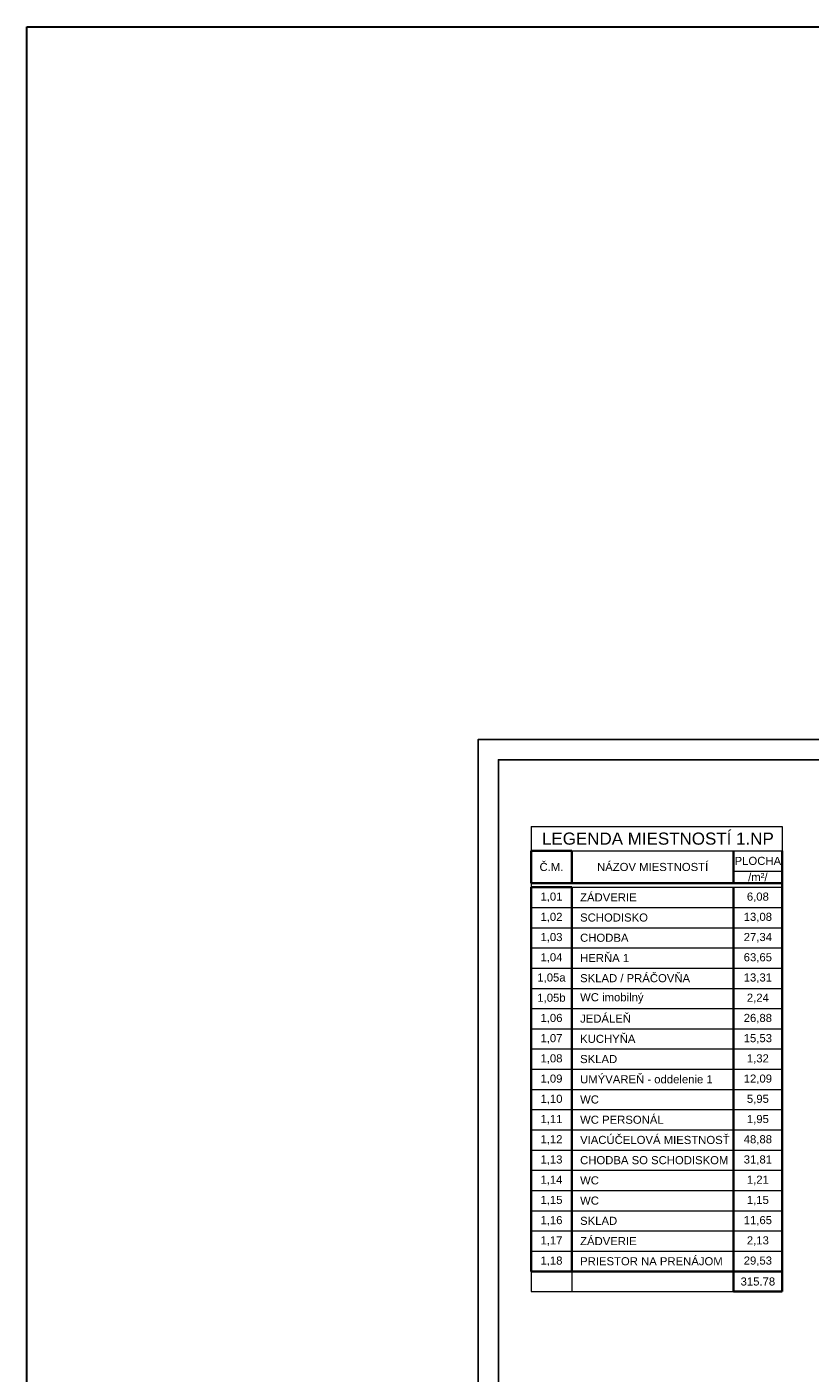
# Model space of a CAD drawing. Header units: millimetres. Extents: x -1674 to 107018, y 6909 to 78196.
# Tile 20 of 24: x 53310 to 62985, y 61553 to 78196. Entities that reach past the tile are written whole.
import ezdxf

# ---------------------------------------------------------------- set-up
doc = ezdxf.new("R2010")
doc.units = ezdxf.units.MM
doc.layers.add('Lines_Číslo_pera__99', color=7, linetype='Continuous', lineweight=0)
doc.layers.add('ramik', color=61, linetype='Continuous', lineweight=25)
doc.styles.get("Standard").update_dxf_attribs({"font": 'arial.ttf'})

# ---------------------------------------------------------------- blocks, each defined once
blk = doc.blocks.new('*U415')
at = {"layer": 'ramik'}
for points in [[(-840, 0), (0, 0), (0, 297), (-840, 297)], [(-835, 5), (-5, 5), (-5, 292), (-835, 292)]]:
    blk.add_lwpolyline(points, close=True, dxfattribs=at)
blk = doc.blocks.new('A$C91199160')
at = {"layer": 'Lines_Číslo_pera__99', "color": 8, "linetype": 'Continuous', "lineweight": 0}
for p, q in [((0, 5750), (3100, 5750)), ((0, 5750), (0, 5450)), ((3100, 5750), (3100, 5450)), ((0, 5050), (0, 5000)), ((0, 250), (0, 0)), ((500, 250), (500, 0)), ((0, 0), (2500, 0))]:
    blk.add_line(p, q, dxfattribs=at)
at = {"layer": 'Lines_Číslo_pera__99', "linetype": 'Continuous', "lineweight": 35}
for p, q in [((0, 5450), (500, 5450)), ((0, 5450), (0, 5050)), ((500, 5450), (500, 5050)), ((2500, 5450), (2500, 5050)), ((3100, 5450), (3100, 0)), ((0, 5050), (3100, 5050)), ((0, 5000), (500, 5000)), ((0, 5000), (0, 250)), ((500, 5000), (500, 250)), ((2500, 5000), (2500, 0)), ((3100, 5000), (3100, 0)), ((0, 250), (3100, 250)), ((2500, 0), (3100, 0))]:
    blk.add_line(p, q, dxfattribs=at)
at = {"layer": 'Lines_Číslo_pera__99', "linetype": 'Continuous'}
for p, q in [((500, 5450), (3100, 5450)), ((2500, 5200), (3100, 5200)), ((500, 5000), (3100, 5000)), ((0, 4750), (3100, 4750)), ((0, 4500), (3100, 4500)), ((0, 4250), (3100, 4250)), ((0, 4000), (3100, 4000)), ((0, 3750), (3100, 3750)), ((0, 3500), (3100, 3500)), ((0, 3250), (3100, 3250)), ((0, 3000), (3100, 3000)), ((0, 2750), (3100, 2750)), ((0, 2500), (3100, 2500)), ((0, 2250), (3100, 2250)), ((0, 2000), (3100, 2000)), ((0, 1750), (3100, 1750)), ((0, 1500), (3100, 1500)), ((0, 1250), (3100, 1250)), ((0, 1000), (3100, 1000)), ((0, 750), (3100, 750)), ((0, 500), (3100, 500))]:
    blk.add_line(p, q, dxfattribs=at)
for s, insert, char_height, width, attachment_point in [('LEGENDA MIESTNOSTÍ 1.NP', (132.8, 5600), 150, 8751.501, 4), ('{\\fArial|b0|i0|c238|p34;\\C256;NÁZOV MIESTNOSTÍ}', (1500, 5250), 100, 1997, 5), ('{\\fArial|b0|i0|c238|p34;\\C256;PLOCHA}', (2800, 5325), 100, 597, 5), ('{\\fArial|b0|i0|c238|p34;\\C256;Č.M.}', (250, 5250), 100, 497, 5), ('{\\fArial|b0|i0|c238|p34;\\C256;/m²/}', (2800, 5125), 100, 597, 5), ('{\\C256;1,01}', (250, 4875), 100, 497, 5), ('{\\fArial Narrow|b0|i0|c238|p34;\\C256;  \\fArial|b0|i0|c238|p34; ZÁDVERIE}', (501.5, 4875), 100, 1997, 4), ('{\\C256;6,08}', (2800, 4875), 100, 597, 5), ('{\\C256;1,02}', (250, 4625), 100, 497, 5), ('{\\fArial Narrow|b0|i0|c238|p34;\\C256;  \\fArial|b0|i0|c238|p34; SCHODISKO}', (501.5, 4625), 100, 1997, 4), ('{\\C256;13,08}', (2800, 4625), 100, 597, 5), ('{\\C256;1,03}', (250, 4375), 100, 497, 5), ('{\\fArial Narrow|b0|i0|c238|p34;\\C256;  \\fArial|b0|i0|c238|p34; }CHODBA', (501.5, 4375), 100, 1997, 4), ('{\\C256;27,34}', (2800, 4375), 100, 597, 5), ('{\\C256;1,04}', (250, 4125), 100, 497, 5), ('{\\fArial Narrow|b0|i0|c238|p34;\\C256;  \\fArial|b0|i0|c238|p34; HERŇA 1}', (501.5, 4125), 100, 1997, 4), ('{\\C256;63,65}', (2800, 4125), 100, 597, 5), ('{\\C256;1,05a}', (250, 3875), 100, 497, 5), ('{\\fArial Narrow|b0|i0|c238|p34;\\C256;  \\fArial|b0|i0|c238|p34; }SKLAD / PRÁČOVŇA', (501.5, 3875), 100, 1997, 4), ('{\\C256;13,31}', (2800, 3875), 100, 597, 5), ('{\\C256;1,05b}', (250, 3625), 100, 497, 5), ('{\\fArial Narrow|b0|i0|c238|p34;\\C256;  \\fArial|b0|i0|c238|p34; }WC imobilný', (501.5, 3625), 100, 1997, 4), ('{\\C256;2,24}', (2800, 3625), 100, 597, 5), ('{\\C256;1,06}', (250, 3375), 100, 497, 5), ('{\\fArial Narrow|b0|i0|c238|p34;\\C256;  \\fArial|b0|i0|c238|p34; }JEDÁLEŇ{\\Ftxt|c238;\\C256; }', (501.5, 3375), 100, 1997, 4), ('{\\C256;26,88}', (2800, 3375), 100, 597, 5), ('{\\C256;1,07}', (250, 3125), 100, 497, 5), ('{\\fArial Narrow|b0|i0|c238|p34;\\C256;  \\fArial|b0|i0|c238|p34; }KUCHYŇA', (501.5, 3125), 100, 1997, 4), ('{\\C256;15,53}', (2800, 3125), 100, 597, 5), ('{\\C256;1,08}', (250, 2875), 100, 497, 5), ('{\\fArial Narrow|b0|i0|c238|p34;\\C256;  \\fArial|b0|i0|c238|p34; }SKLAD{\\Ftxt|c238;\\C256; }', (501.5, 2875), 100, 1997, 4), ('{\\C256;1,32}', (2800, 2875), 100, 597, 5), ('{\\C256;1,09}', (250, 2625), 100, 497, 5), ('{\\fArial Narrow|b0|i0|c238|p34;\\C256;  \\fArial|b0|i0|c238|p34; UMÝVAREŇ - oddelenie 1 }', (501.5, 2625), 100, 1997, 4), ('{\\C256;12,09}', (2800, 2625), 100, 597, 5), ('{\\C256;1,10}', (250, 2375), 100, 497, 5), ('{\\fArial Narrow|b0|i0|c238|p34;\\C256;  \\fArial|b0|i0|c238|p34; WC }', (501.5, 2375), 100, 1997, 4), ('{\\C256;5,95}', (2800, 2375), 100, 597, 5), ('{\\C256;1,11}', (250, 2125), 100, 497, 5), ('{\\fArial Narrow|b0|i0|c238|p34;\\C256;  \\fArial|b0|i0|c238|p34; WC PERSONÁL }', (501.5, 2125), 100, 1997, 4), ('{\\C256;1,95}', (2800, 2125), 100, 597, 5), ('{\\C256;1,12}', (250, 1875), 100, 497, 5), ('{\\fArial Narrow|b0|i0|c238|p34;\\C256;  \\fArial|b0|i0|c238|p34; VIACÚČELOVÁ MIESTNOSŤ}', (501.5, 1875), 100, 1997, 4), ('{\\C256;48,88}', (2800, 1875), 100, 597, 5), ('{\\C256;1,13}', (250, 1625), 100, 497, 5), ('{\\fArial Narrow|b0|i0|c238|p34;\\C256;  \\fArial|b0|i0|c238|p34; CHODBA SO SCHODISKOM}', (501.5, 1625), 100, 1997, 4), ('{\\C256;31,81}', (2800, 1625), 100, 597, 5), ('{\\C256;1,14}', (250, 1375), 100, 497, 5), ('{\\fArial Narrow|b0|i0|c238|p34;\\C256;  \\fArial|b0|i0|c238|p34; WC }', (501.5, 1375), 100, 1997, 4), ('{\\C256;1,21}', (2800, 1375), 100, 597, 5), ('{\\C256;1,15}', (250, 1125), 100, 497, 5), ('{\\fArial Narrow|b0|i0|c238|p34;\\C256;  \\fArial|b0|i0|c238|p34; WC }', (501.5, 1125), 100, 1997, 4), ('{\\C256;1,15}', (2800, 1125), 100, 597, 5), ('{\\C256;1,16}', (250, 875), 100, 497, 5), ('{\\fArial Narrow|b0|i0|c238|p34;\\C256;  \\fArial|b0|i0|c238|p34; SKLAD}', (501.5, 875), 100, 1997, 4), ('{\\C256;11,65}', (2800, 875), 100, 597, 5), ('{\\C256;1,17}', (250, 625), 100, 497, 5), ('{\\fArial Narrow|b0|i0|c238|p34;\\C256;  \\fArial|b0|i0|c238|p34; ZÁDVERIE}', (501.5, 625), 100, 1997, 4), ('{\\C256;2,13}', (2800, 625), 100, 597, 5), ('{\\C256;1,18}', (250, 375), 100, 497, 5), ('{\\fArial Narrow|b0|i0|c238|p34;\\C256;  \\fArial|b0|i0|c238|p34; PRIESTOR NA PRENÁJOM}', (501.5, 375), 100, 1997, 4), ('{\\C256;29,53}', (2800, 375), 100, 597, 5), ('315.78', (2800, 125), 100, 597, 5)]:
    blk.add_mtext(s, dxfattribs=dict(at, insert=insert, char_height=char_height, width=width, attachment_point=attachment_point))

msp = doc.modelspace()

# ---------------------------------------------------------------- linework, layer by layer
at = {"color": 4, "lineweight": 30}
msp.add_lwpolyline([(53310, 78196), (107018, 78196), (107018, 10857), (53310, 10857)], close=True, dxfattribs=at)

# ---------------------------------------------------------------- block references
msp.add_blockref('A$C91199160', (59540, 62560))
at = {"layer": 'ramik', "xscale": 49.99999999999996, "yscale": 49.99999999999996, "zscale": 49.99999999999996, "rotation": 180}
msp.add_blockref('*U415', (58884, 69386), dxfattribs=at)

doc.saveas('drawing.dxf')
